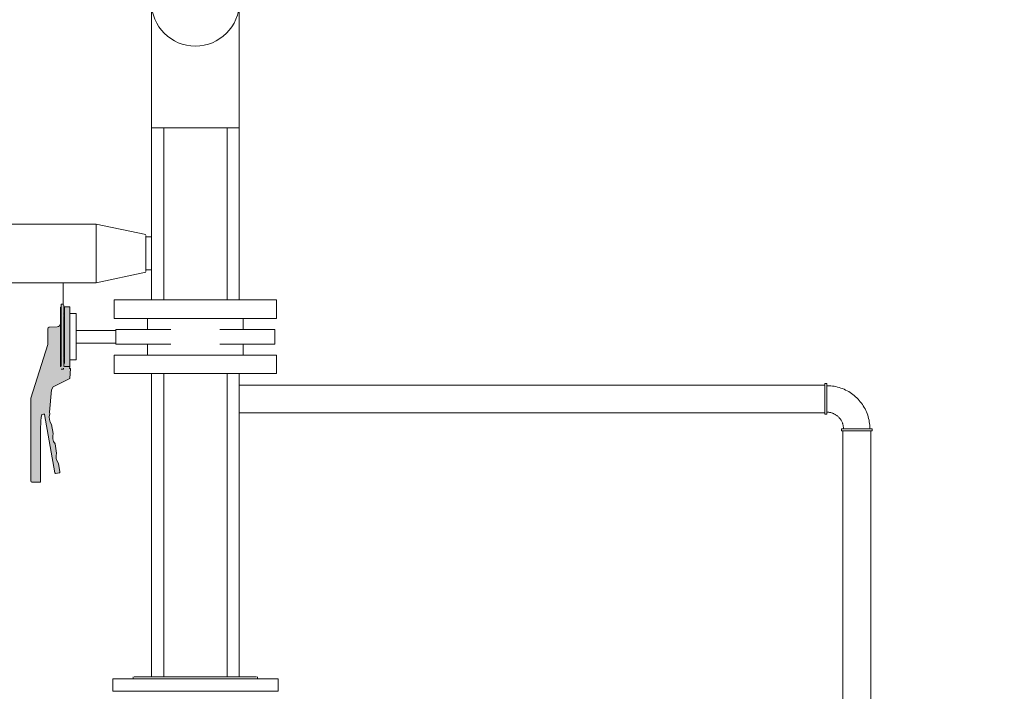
# Model space of a CAD drawing. Header units: metres. Extents: x -54598 to 1827199, y -329446 to -256744.
# Tile 136 of 256: x 47862 to 53817, y -298878 to -294816. Entities that reach past the tile are written whole.
import ezdxf

# ---------------------------------------------------------------- set-up
doc = ezdxf.new("R2010")
doc.units = ezdxf.units.M
for name, color, linetype, lineweight in [('M-EQPM', 7, 'Continuous', 20), ('M-HVAC-DUCT', 70, 'Continuous', 20), ('P-PIPE', 7, 'Continuous', 20)]:
    doc.layers.add(name, color=color, linetype=linetype, lineweight=lineweight)
doc.styles.add('ISO_1.0', font='isocpeur.ttf')

# ---------------------------------------------------------------- blocks, each defined once
blk = doc.blocks.new('Tecofi_VPI4448-02_Затвор дисковый поворотный с ручкой - Затвор дисковый поворотный_VPI 4448-02-733597-Разрез 2')
at = {"layer": 'P-PIPE', "color": 1}
for p, q in [((25274.3, 2121.8), (25274.3, 2105.2)), ((25419.3, 2105.2), (25419.3, 2121.8)), ((25274.3, 2083), (25274.3, 2066.3)), ((25419.3, 2066.3), (25419.3, 2083))]:
    blk.add_line(p, q, dxfattribs=at)
at = {"layer": 'P-PIPE', "color": 1, "flags": 128}
for points in [[(25142.8, 2138.1), (25142.8, 2138.1), (25142.8, 2138.1), (25142.8, 2138.2), (25142.8, 2138.2), (25142.8, 2138.3), (25142.8, 2138.3), (25142.8, 2138.3), (25142.8, 2138.4), (25142.8, 2138.4), (25142.8, 2138.4), (25142.9, 2138.5), (25142.9, 2138.5), (25142.9, 2138.6), (25142.9, 2138.6), (25142.9, 2138.6), (25143, 2138.7), (25143, 2138.7), (25143, 2138.7), (25143, 2138.7), (25143.1, 2138.8), (25143.1, 2138.8), (25143.1, 2138.8), (25143.2, 2138.9), (25143.2, 2138.9), (25143.2, 2138.9), (25143.3, 2138.9), (25143.3, 2138.9), (25143.3, 2139), (25143.4, 2139), (25143.4, 2139), (25143.4, 2139), (25143.5, 2139), (25143.5, 2139), (25143.5, 2139), (25143.6, 2139), (25143.6, 2139), (25143.7, 2139.1), (25143.7, 2139.1)], [(25142.8, 2112.7), (25142.8, 2114), (25142.8, 2115.5), (25142.8, 2117), (25142.8, 2118.5), (25142.8, 2119.9), (25142.8, 2121.4), (25142.8, 2122.7), (25142.8, 2124), (25142.8, 2125.3), (25142.8, 2126.5), (25142.8, 2127.7), (25142.8, 2128.8), (25142.8, 2129.8), (25142.8, 2130.8), (25142.8, 2131.8), (25142.8, 2132.6), (25142.8, 2133.5), (25142.8, 2134.2), (25142.8, 2134.9), (25142.8, 2135.5), (25142.8, 2136.1), (25142.8, 2136.6), (25142.8, 2137), (25142.8, 2137.3), (25142.8, 2137.6), (25142.8, 2137.8), (25142.8, 2138), (25142.8, 2138), (25142.8, 2138.1)], [(25142.8, 2138.1), (25142.8, 2138), (25142.8, 2137.9), (25142.8, 2137.7), (25142.8, 2137.5), (25142.8, 2137.2), (25142.8, 2136.8), (25142.8, 2136.3), (25142.8, 2135.8), (25142.8, 2135.2), (25142.8, 2134.6), (25142.8, 2133.9), (25142.8, 2133.1), (25142.8, 2132.2), (25142.8, 2131.3), (25142.8, 2130.4), (25142.8, 2129.3), (25142.8, 2128.3), (25142.8, 2127.1), (25142.8, 2125.9), (25142.8, 2124.7), (25142.8, 2123.4), (25142.8, 2122.1), (25142.8, 2120.7), (25142.8, 2119.3), (25142.8, 2117.8), (25142.8, 2116.3), (25142.8, 2114.8), (25142.8, 2113.2)], [(25146.8, 2143.1), (25147.5, 2142.4), (25147.8, 2140.8)], [(25147.8, 2140.8), (25147.5, 2142.4), (25146.8, 2143.1)], [(25147.8, 2140.8), (25147.8, 2136.2), (25147.8, 2123.3)], [(25147.8, 2123.3), (25147.8, 2136.2), (25147.8, 2140.8)]]:
    blk.add_lwpolyline(points, dxfattribs=at)
at = {"layer": 'P-PIPE', "color": 1}
for centre, radius, start, end in [((25125.8, 2106.4), 2, 93, 180), ((25117.8, 1976.3), 1, 64.237, 91.3798), ((25135.2, 1888.4), 1, 219.9513, 249.9513), ((25141.1, 1889.4), 1, 309.9513, 339.9513), ((25099.8, 1876.1), 2, 185.0043, 270), ((25111.8, 1875.1), 1, 300, 330)]:
    blk.add_arc(centre, radius, start, end, dxfattribs=at)
blk = doc.blocks.new('Tecofi_VPI4448-02_Затвор дисковый поворотный с ручкой - Затвор дисковый поворотный_VPI 4448-02-V2-Разрез 2')
at = {"layer": 'P-PIPE'}
h = blk.add_hatch(color=37, dxfattribs=at)
h.paths.add_polyline_path([(25143, 2064.8), (25143.3, 2065.5), (25143, 2069.1)])
h.paths.add_polyline_path([(25143.3, 2070.8), (25143.8, 2077.2), (25143, 2079), (25143.2, 2073.3)])
h.paths.add_polyline_path([(25143.4, 2090.1), (25143.8, 2091.2), (25143.3, 2093.6)])
h.paths.add_polyline_path([(25143.4, 2078.2), (25143.8, 2088.4), (25143.3, 2088.4), (25143.1, 2082.2)])
h.paths.add_polyline_path([(25143.3, 2093.6), (25143.8, 2099.7), (25143.2, 2100.9), (25143.3, 2094.1)])
h.paths.add_polyline_path([(25143, 2103.1), (25143.7, 2105), (25143.8, 2105.3), (25143, 2108.2)])
h.paths.add_polyline_path([(25143.3, 2107.1), (25143.7, 2114.8), (25143.2, 2114.8), (25143.1, 2109.8)])
h.paths.add_polyline_path([(25143, 2119), (25143.4, 2120.4), (25143, 2123.4)])
h.paths.add_polyline_path([(25143.3, 2129.3), (25143.6, 2131.4), (25143.3, 2131.4), (25143.3, 2130.3)])
for points in [[(25144.3, 2049.6), (25146.8, 2049.9), (25146.8, 2143.1), (25143.8, 2143.1), (25143.8, 2049.6)], [(25155, 2054.4), (25156.8, 2054.4), (25156.8, 2139.1), (25148.8, 2139.1), (25148.8, 2054.4)]]:
    blk.add_hatch(color=37, dxfattribs=at).paths.add_polyline_path(points)
h = blk.add_hatch(color=37, dxfattribs=at)
h.paths.add_polyline_path([(25147.3, 2049.8), (25147.5, 2050.2), (25147.1, 2061.9), (25146.8, 2058), (25147.2, 2049.8)])
h.paths.add_polyline_path([(25147.1, 2061.9), (25147.5, 2068.8), (25147.4, 2094.1), (25147.4, 2099.5), (25147.1, 2134.1), (25146.8, 2128), (25147.1, 2126.6), (25146.8, 2122.4), (25146.9, 2063)])
h = blk.add_hatch(color=37, dxfattribs=at)
h.paths.add_polyline_path([(25148.3, 2074.3), (25148.8, 2074.3), (25148.2, 2113.9), (25147.8, 2113.9), (25147.8, 2074.3)])
h.paths.add_polyline_path([(25148.8, 2114), (25148.8, 2123.3), (25147.8, 2123.3), (25148.2, 2114)])
h = blk.add_hatch(color=37, dxfattribs=at)
h.paths.add_polyline_path([(25126.3, 1979.8), (25118.6, 1976.9), (25118.7, 1976.4), (25134.2, 1888.2), (25135.4, 1887.4), (25141.3, 1888.5), (25142.1, 1889.6), (25139.8, 1902.4), (25137.7, 1906), (25136.5, 1910), (25136.3, 1914.1), (25137.1, 1918.2), (25134.7, 1932), (25132.5, 1935.5), (25131.3, 1939.5), (25131.1, 1943.7), (25131.9, 1947.7), (25129.5, 1961.5), (25127.3, 1965.1), (25126.1, 1969.4), (25125.9, 1973.2), (25126.7, 1977.3)])
h.paths.add_polyline_path([(25147.1, 2061.9), (25146.8, 2061.9), (25146.8, 2060.1)])
h.paths.add_polyline_path([(25111.8, 1874.1), (25112.8, 1875.1), (25113.2, 1967), (25114.6, 1976.4), (25126.3, 1979.8), (25129.3, 2013.7), (25131.6, 2018.2), (25156.9, 2030.8), (25158.2, 2045.8), (25156.6, 2045.9), (25156.8, 2054.4), (25148.8, 2054.5), (25148.8, 2074.3), (25147.8, 2074.3), (25147.3, 2063), (25147.5, 2060.4), (25147.6, 2055.1), (25147.1, 2049.9), (25146.8, 2049.6), (25143.8, 2049.9), (25143.2, 2073.3), (25143.1, 2086.4), (25143.2, 2095.4), (25143.3, 2101.3), (25143.8, 2103.6), (25143.3, 2103.6), (25143, 2103.1), (25142.8, 2112.7), (25141.4, 2110.6), (25139.3, 2109.3), (25135.2, 2108.9), (25125.7, 2108.4), (25123.8, 2106.4), (25123.8, 2082.1), (25097.8, 2001.1), (25097.9, 1875.9), (25099.8, 1874.1)])
h.paths.add_polyline_path([(25143, 2098), (25142.8, 2100.9), (25143, 2100.1)])
h.paths.add_polyline_path([(25147.8, 2109.1), (25147.8, 2113.9), (25147.7, 2113.9), (25147.6, 2109.8)])
at = {"layer": 'P-PIPE', "color": 5}
for p, q in [((25146.8, 2143.1), (25143.8, 2143.1)), ((25143.8, 2049.9), (25143.8, 2143.1)), ((25156.8, 2139.1), (25148.8, 2139.1)), ((25148.8, 2053.8), (25148.8, 2139.1)), ((25156.8, 2053.8), (25156.8, 2139.1)), ((25166.8, 2129.1), (25156.8, 2129.1)), ((25166.8, 2129.1), (25166.8, 2059.1)), ((25148.8, 2123.3), (25147.8, 2123.3)), ((25147.8, 2114.7), (25147.8, 2123.3)), ((25147.8, 2073.6), (25147.8, 2114.6)), ((25274.3, 2121.8), (25274.3, 2105.2)), ((25419.3, 2105.2), (25419.3, 2121.8)), ((25123.8, 2106.4), (25123.8, 2082.1)), ((25138, 2109), (25125.7, 2108.4)), ((25148.8, 2114), (25147.5, 2114)), ((25226.8, 2103.5), (25166.8, 2103.5)), ((25226.8, 2105.2), (25226.8, 2083)), ((25226.8, 2105.2), (25241.8, 2105.2)), ((25241.8, 2105.2), (25309.5, 2105.2)), ((25384, 2105.2), (25451.8, 2105.2)), ((25451.8, 2105.2), (25466.8, 2105.2)), ((25466.8, 2083), (25466.8, 2105.2)), ((25166.8, 2084.6), (25226.8, 2084.6)), ((25123.8, 2082.1), (25097.8, 2001.1)), ((25241.8, 2083), (25226.8, 2083)), ((25309.5, 2083), (25241.8, 2083)), ((25274.3, 2083), (25274.3, 2066.3)), ((25451.8, 2083), (25384, 2083)), ((25419.3, 2066.3), (25419.3, 2083)), ((25466.8, 2083), (25451.8, 2083)), ((25147.8, 2064.8), (25148.8, 2064.8)), ((25156.8, 2059.1), (25166.8, 2059.1)), ((25143.8, 2045.1), (25146.8, 2045.1)), ((25148.8, 2049.1), (25156.8, 2049.1)), ((25156.6, 2045.9), (25156.8, 2048.8)), ((25158.2, 2045.8), (25156.6, 2045.9)), ((25156.8, 2048.8), (25156.8, 2054.4)), ((25156.9, 2030.8), (25158.2, 2045.8)), ((25131.6, 2018.2), (25156.9, 2030.8)), ((25126.3, 1979.8), (25129.3, 2013.7)), ((25129.3, 2013.7), (25131.6, 2018.2)), ((25097.8, 2001.1), (25097.8, 1876.1)), ((25114.6, 1976.4), (25117.5, 1977.2)), ((25118.7, 1976.4), (25134.2, 1888.2)), ((25126.7, 1977.3), (25126.3, 1979.8)), ((25112.8, 1875.1), (25112.8, 1957.5)), ((25131.9, 1947.7), (25129.5, 1961.5)), ((25137.1, 1918.2), (25134.7, 1932)), ((25142.1, 1889.6), (25139.8, 1902.4)), ((25135.4, 1887.4), (25141.3, 1888.5)), ((25099.8, 1874.1), (25111.8, 1874.1))]:
    blk.add_line(p, q, dxfattribs=at)
at = {"layer": 'P-PIPE', "color": 5, "flags": 128}
for points in [[(25142.8, 2138.1), (25142.8, 2138.1), (25142.8, 2138.1), (25142.8, 2138.2), (25142.8, 2138.2), (25142.8, 2138.3), (25142.8, 2138.3), (25142.8, 2138.3), (25142.8, 2138.4), (25142.8, 2138.4), (25142.8, 2138.4), (25142.9, 2138.5), (25142.9, 2138.5), (25142.9, 2138.6), (25142.9, 2138.6), (25142.9, 2138.6), (25143, 2138.7), (25143, 2138.7), (25143, 2138.7), (25143, 2138.7), (25143.1, 2138.8), (25143.1, 2138.8), (25143.1, 2138.8), (25143.2, 2138.9), (25143.2, 2138.9), (25143.2, 2138.9), (25143.3, 2138.9), (25143.3, 2138.9), (25143.3, 2139), (25143.4, 2139), (25143.4, 2139), (25143.4, 2139), (25143.5, 2139), (25143.5, 2139), (25143.5, 2139), (25143.6, 2139), (25143.6, 2139), (25143.7, 2139.1), (25143.7, 2139.1), (25143.7, 2139.1), (25143.8, 2139.1)], [(25142.8, 2112.7), (25142.8, 2114), (25142.8, 2115.5), (25142.8, 2117), (25142.8, 2118.5), (25142.8, 2119.9), (25142.8, 2121.4), (25142.8, 2122.7), (25142.8, 2124), (25142.8, 2125.3), (25142.8, 2126.5), (25142.8, 2127.7), (25142.8, 2128.8), (25142.8, 2129.8), (25142.8, 2130.8), (25142.8, 2131.8), (25142.8, 2132.6), (25142.8, 2133.5), (25142.8, 2134.2), (25142.8, 2134.9), (25142.8, 2135.5), (25142.8, 2136.1), (25142.8, 2136.6), (25142.8, 2137), (25142.8, 2137.3), (25142.8, 2137.6), (25142.8, 2137.8), (25142.8, 2138), (25142.8, 2138), (25142.8, 2138.1)], [(25142.8, 2138.1), (25142.8, 2138), (25142.8, 2137.9), (25142.8, 2137.7), (25142.8, 2137.5), (25142.8, 2137.2), (25142.8, 2136.8), (25142.8, 2136.3), (25142.8, 2135.8), (25142.8, 2135.2), (25142.8, 2134.6), (25142.8, 2133.9), (25142.8, 2133.1), (25142.8, 2132.2), (25142.8, 2131.3), (25142.8, 2130.4), (25142.8, 2129.3), (25142.8, 2128.3), (25142.8, 2127.1), (25142.8, 2125.9), (25142.8, 2124.7), (25142.8, 2123.4), (25142.8, 2122.1), (25142.8, 2120.7), (25142.8, 2119.3), (25142.8, 2117.8), (25142.8, 2116.3), (25142.8, 2114.8), (25142.8, 2113.2), (25142.8, 2111.6), (25142.8, 2110), (25142.8, 2108.3), (25142.8, 2106.7), (25142.8, 2105), (25142.8, 2103.3), (25142.8, 2101.5), (25142.8, 2099.8), (25142.8, 2098), (25142.8, 2096.3), (25142.8, 2094.5), (25142.8, 2092.8), (25142.8, 2091), (25142.8, 2089.3), (25142.8, 2087.5), (25142.8, 2085.8), (25142.8, 2084.1), (25142.8, 2082.4), (25142.8, 2080.7), (25142.8, 2079), (25142.8, 2077.4), (25142.8, 2075.7), (25142.8, 2074.2), (25142.8, 2072.6), (25142.8, 2071.1), (25142.8, 2069.6), (25142.8, 2068.2), (25142.8, 2066.8), (25142.8, 2065.4), (25142.8, 2064.1), (25142.8, 2062.8), (25142.8, 2061.6), (25142.8, 2060.4), (25142.8, 2059.3), (25142.8, 2058.3), (25142.8, 2057.3), (25142.8, 2056.4), (25142.8, 2055.5), (25142.8, 2054.7), (25142.8, 2053.9), (25142.8, 2053.2), (25142.8, 2052.6), (25142.8, 2052), (25142.8, 2051.6), (25142.8, 2051.1), (25142.8, 2050.8), (25142.8, 2050.5), (25142.8, 2050.3), (25142.8, 2050.1), (25142.8, 2050.1), (25142.8, 2050.1)], [(25146.8, 2143.1), (25147.5, 2142.4), (25147.8, 2140.8)], [(25147.8, 2140.8), (25147.5, 2142.4), (25146.8, 2143.1)], [(25147.8, 2140.8), (25147.8, 2136.2), (25147.8, 2123.3)], [(25147.8, 2049.3), (25147.8, 2051.9), (25147.8, 2064.9), (25147.8, 2083.7), (25147.8, 2104.5), (25147.8, 2123.2), (25147.8, 2136.2), (25147.8, 2140.8)], [(25142.8, 2050.1), (25142.8, 2050.1), (25142.8, 2050.2), (25142.8, 2050.4), (25142.8, 2050.6), (25142.8, 2050.9)], [(25143.8, 2049.1), (25143.7, 2049.1), (25143.7, 2049.1), (25143.6, 2049.1), (25143.6, 2049.1), (25143.6, 2049.1), (25143.5, 2049.1), (25143.5, 2049.1), (25143.4, 2049.1), (25143.4, 2049.1), (25143.4, 2049.1), (25143.3, 2049.2), (25143.3, 2049.2), (25143.3, 2049.2), (25143.2, 2049.2), (25143.2, 2049.2), (25143.2, 2049.3), (25143.1, 2049.3), (25143.1, 2049.3), (25143.1, 2049.3), (25143, 2049.4), (25143, 2049.4), (25143, 2049.4), (25143, 2049.4), (25142.9, 2049.5), (25142.9, 2049.5), (25142.9, 2049.5), (25142.9, 2049.6), (25142.9, 2049.6), (25142.8, 2049.7), (25142.8, 2049.7), (25142.8, 2049.7), (25142.8, 2049.8), (25142.8, 2049.8), (25142.8, 2049.8), (25142.8, 2049.9), (25142.8, 2049.9), (25142.8, 2050), (25142.8, 2050), (25142.8, 2050), (25142.8, 2050.1)], [(25147.6, 2046.7), (25147.5, 2045.7), (25146.8, 2045.1)], [(25146.8, 2045.1), (25147.5, 2045.7), (25147.6, 2046.7)]]:
    blk.add_lwpolyline(points, dxfattribs=at)
at = {"layer": 'P-PIPE', "color": 5}
for centre, radius, start, end in [((25125.8, 2106.4), 2, 93, 180), ((25137.5, 2114.5), 5.5, 275.0631, 354.9369), ((25212.8, 1957.5), 100, 169.0889, 180), ((25117.8, 1976.3), 1, 9.9513, 104.9513), ((25142.9, 1972), 17, 161.8788, 218.0238), ((25148.1, 1942.4), 17, 161.8788, 218.0238), ((25153.2, 1912.9), 17, 161.8788, 218.0238), ((25099.8, 1876.1), 2, 180, 270), ((25135.2, 1888.4), 1, 189.9513, 279.9513), ((25141.1, 1889.4), 1, 279.9513, 9.9513), ((25111.8, 1875.1), 1, 270, 0)]:
    blk.add_arc(centre, radius, start, end, dxfattribs=at)
blk = doc.blocks.new('VM_Фланец_ГОСТ 332591 - VM_Фланец_ГОСТ 33259-2015-733602-Разрез 2')
at = {"layer": 'P-PIPE'}
for p, q in [((25224.3, 2149.8), (25224.3, 2121.8)), ((25224.3, 2149.8), (25346.8, 2149.8)), ((25346.8, 2149.8), (25469.3, 2149.8)), ((25469.3, 2121.8), (25469.3, 2149.8)), ((25346.8, 2121.8), (25224.3, 2121.8)), ((25469.3, 2121.8), (25346.8, 2121.8))]:
    blk.add_line(p, q, dxfattribs=at)
blk = doc.blocks.new('VM_Фланец_ГОСТ 332591 - VM_Фланец_ГОСТ 33259-2015-V3-Разрез 2')
at = {"layer": 'P-PIPE'}
for p, q in [((25224.3, 2066.3), (25224.3, 2038.3)), ((25224.3, 2066.3), (25346.8, 2066.3)), ((25346.8, 2066.3), (25469.3, 2066.3)), ((25469.3, 2038.3), (25469.3, 2066.3)), ((25346.8, 2038.3), (25224.3, 2038.3)), ((25469.3, 2038.3), (25346.8, 2038.3))]:
    blk.add_line(p, q, dxfattribs=at)
blk = doc.blocks.new('Tecofi_SR1141_Клапан предохранительный муфтовый угловой - Клапан предохранительный_SR 1141-733591-Разрез 2')
at = {"layer": 'P-PIPE', "color": 22}
for p, q in [((25280.3, 2245), (25271.8, 2245)), ((25271.8, 2195), (25280.3, 2195))]:
    blk.add_line(p, q, dxfattribs=at)
blk = doc.blocks.new('ADSK_СтальСварка_Переход_ГОСТ17378-2001 - Исполнение 2-733605-Разрез 2')
at = {"layer": 'P-PIPE', "color": 22}
for p, q in [((25271.8, 2248.5), (25196.8, 2264.5)), ((25271.8, 2247.1), (25271.8, 2220)), ((25271.8, 2220), (25271.8, 2192.9)), ((25196.8, 2175.5), (25271.8, 2191.5))]:
    blk.add_line(p, q, dxfattribs=at)
blk = doc.blocks.new('ADSK_ЧугунРезьба_Угольник_ГОСТ8946-75 - Неоцинкованные-V6-Разрез 2')
at = {"layer": 'P-PIPE', "color": 22}
for p, q in [((26301.8, 2023.2), (26298.6, 2023.2)), ((26298.6, 1976.8), (26298.6, 2023.2)), ((26301.8, 2023.2), (26301.8, 1976.8)), ((26298.6, 1976.8), (26301.8, 1976.8)), ((26323.6, 1955), (26323.6, 1951.8)), ((26323.6, 1955), (26370, 1955)), ((26370, 1951.8), (26323.6, 1951.8)), ((26370, 1951.8), (26370, 1955))]:
    blk.add_line(p, q, dxfattribs=at)
at = {"layer": 'P-PIPE', "color": 22, "flags": 128}
for points in [[(26366.8, 1955), (26366.7, 1957.6), (26366.5, 1960.2), (26366.3, 1962.8), (26365.9, 1965.4), (26365.5, 1967.9), (26364.9, 1970.5), (26364.2, 1973), (26363.5, 1975.4), (26362.6, 1977.9), (26361.6, 1980.3), (26360.6, 1982.7), (26359.4, 1985), (26358.2, 1987.3), (26356.8, 1989.5), (26355.4, 1991.7), (26353.9, 1993.8), (26352.3, 1995.9), (26350.6, 1997.9), (26348.9, 1999.8), (26347, 2001.6), (26345.1, 2003.4), (26343.2, 2005.1), (26341.1, 2006.7), (26339, 2008.2), (26336.9, 2009.7), (26334.7, 2011.1), (26332.4, 2012.3), (26330.1, 2013.5), (26327.7, 2014.6), (26325.3, 2015.6), (26322.9, 2016.5), (26320.4, 2017.3), (26317.9, 2018), (26315.4, 2018.6), (26312.8, 2019.1), (26310.2, 2019.4), (26307.7, 2019.7), (26305.1, 2019.9), (26302.5, 2020), (26301.8, 2020)], [(26301.8, 1980), (26302.8, 1980), (26303.8, 1979.9), (26304.8, 1979.8), (26305.7, 1979.7), (26306.7, 1979.5), (26307.7, 1979.3), (26308.7, 1979), (26309.6, 1978.7), (26310.6, 1978.4), (26311.5, 1978), (26312.4, 1977.6), (26313.3, 1977.2), (26314.2, 1976.7), (26315, 1976.2), (26315.9, 1975.6), (26316.7, 1975.1), (26317.5, 1974.4), (26318.2, 1973.8), (26319, 1973.1), (26319.7, 1972.4), (26320.4, 1971.7), (26321, 1970.9), (26321.6, 1970.1), (26322.2, 1969.3), (26322.8, 1968.5), (26323.3, 1967.7), (26323.8, 1966.8), (26324.3, 1965.9), (26324.7, 1965), (26325.1, 1964.1), (26325.4, 1963.1), (26325.7, 1962.2), (26326, 1961.2), (26326.2, 1960.2), (26326.4, 1959.2), (26326.5, 1958.3), (26326.7, 1957.3), (26326.7, 1956.3), (26326.8, 1955.3), (26326.8, 1955)]]:
    blk.add_lwpolyline(points, dxfattribs=at)
blk = doc.blocks.new('ADSK_СтальСварка_Отвод_ГОСТ17375-2001 - Исполнение 2-733626-Разрез 2')
at = {"layer": 'P-PIPE', "color": 5}
for p, q in [((25346.8, 2410), (25280.3, 2410)), ((25413.3, 2410), (25346.8, 2410))]:
    blk.add_line(p, q, dxfattribs=at)
at = {"layer": 'P-PIPE', "color": 5, "flags": 128}
for points in [[(25280.3, 2600), (25280.3, 2602.7), (25280.5, 2605.3), (25280.7, 2608), (25281.1, 2610.6), (25281.6, 2613.2), (25282.2, 2615.8), (25282.8, 2618.4), (25283.6, 2620.9), (25284.5, 2623.4), (25285.5, 2625.9), (25286.6, 2628.3), (25287.8, 2630.7), (25289, 2633), (25290.4, 2635.3), (25291.9, 2637.5), (25293.4, 2639.7), (25295, 2641.8), (25296.8, 2643.8), (25298.6, 2645.8), (25300.4, 2647.7), (25302.4, 2649.5), (25304.4, 2651.3), (25306.5, 2652.9), (25308.6, 2654.5), (25310.8, 2656), (25313.1, 2657.3), (25315.4, 2658.7), (25317.8, 2659.9), (25320.2, 2661), (25322.7, 2662), (25325.2, 2662.9), (25327.7, 2663.7), (25330.3, 2664.4), (25332.8, 2665), (25335.5, 2665.5), (25338.1, 2665.9), (25340.7, 2666.2), (25343.4, 2666.4), (25346, 2666.5), (25346.8, 2666.5)], [(25346.8, 2666.5), (25349.4, 2666.4), (25352.1, 2666.3), (25354.7, 2666), (25357.4, 2665.7), (25360, 2665.2), (25362.6, 2664.6), (25365.1, 2663.9), (25367.7, 2663.1), (25370.2, 2662.2), (25372.7, 2661.3), (25375.1, 2660.2), (25377.5, 2659), (25379.8, 2657.7), (25382.1, 2656.3), (25384.3, 2654.9), (25386.5, 2653.3), (25388.6, 2651.7), (25390.6, 2650), (25392.6, 2648.2), (25394.5, 2646.3), (25396.3, 2644.4), (25398, 2642.4), (25399.7, 2640.3), (25401.2, 2638.1), (25402.7, 2635.9), (25404.1, 2633.7), (25405.4, 2631.3), (25406.6, 2629), (25407.7, 2626.6), (25408.7, 2624.1), (25409.7, 2621.6), (25410.5, 2619.1), (25411.2, 2616.5), (25411.8, 2613.9), (25412.3, 2611.3), (25412.7, 2608.7), (25413, 2606), (25413.2, 2603.4), (25413.3, 2600.7), (25413.3, 2600)], [(25280.3, 2410), (25280.3, 2417.6), (25280.3, 2425.2), (25280.3, 2432.7), (25280.3, 2440.3), (25280.3, 2447.7), (25280.3, 2455.2), (25280.3, 2462.5), (25280.3, 2469.8), (25280.3, 2476.9), (25280.3, 2484), (25280.3, 2490.9), (25280.3, 2497.7), (25280.3, 2504.4), (25280.3, 2510.9), (25280.3, 2517.3), (25280.3, 2523.5), (25280.3, 2529.5), (25280.3, 2535.3), (25280.3, 2540.9), (25280.3, 2546.3), (25280.3, 2551.5), (25280.3, 2556.4), (25280.3, 2561.2), (25280.3, 2565.6), (25280.3, 2569.9), (25280.3, 2573.9), (25280.3, 2577.6), (25280.3, 2581), (25280.3, 2584.2), (25280.3, 2587.1), (25280.3, 2589.7), (25280.3, 2592), (25280.3, 2594.1), (25280.3, 2595.8), (25280.3, 2597.2), (25280.3, 2598.4), (25280.3, 2599.2), (25280.3, 2599.8), (25280.3, 2600), (25280.3, 2600)], [(25413.3, 2600), (25413.3, 2599.8), (25413.3, 2599.4), (25413.3, 2598.6), (25413.3, 2597.6), (25413.3, 2596.2), (25413.3, 2594.6), (25413.3, 2592.6), (25413.3, 2590.4), (25413.3, 2587.8), (25413.3, 2585), (25413.3, 2581.9), (25413.3, 2578.5), (25413.3, 2574.9), (25413.3, 2571), (25413.3, 2566.8), (25413.3, 2562.4), (25413.3, 2557.7), (25413.3, 2552.8), (25413.3, 2547.7), (25413.3, 2542.4), (25413.3, 2536.8), (25413.3, 2531.1), (25413.3, 2525.1), (25413.3, 2519), (25413.3, 2512.7), (25413.3, 2506.2), (25413.3, 2499.6), (25413.3, 2492.8), (25413.3, 2485.9), (25413.3, 2478.8), (25413.3, 2471.7), (25413.3, 2464.5), (25413.3, 2457.2), (25413.3, 2449.8), (25413.3, 2442.3), (25413.3, 2434.8), (25413.3, 2427.2), (25413.3, 2419.6), (25413.3, 2412.1), (25413.3, 2410)]]:
    blk.add_lwpolyline(points, dxfattribs=at)
at = {"layer": 'P-PIPE', "color": 5}
for start, end in [(90, 270), (270, 90)]:
    blk.add_arc((25346.8, 2600), 66.5, start, end, dxfattribs=at)
blk = doc.blocks.new('kh')
at = {"layer": 'M-EQPM'}
for p, q in [((271143.1, 94529), (271143.1, 94510)), ((271143.1, 94529), (271268.1, 94529)), ((271174.1, 94532), (271174.1, 94529)), ((271174.1, 94532), (271174.1, 94529)), ((271175.5, 94532), (271175.5, 94532)), ((271175.5, 94532), (271268.1, 94532)), ((271268.1, 94532), (271360.7, 94532)), ((271268.1, 94529), (271393.1, 94529)), ((271360.7, 94532), (271360.7, 94532)), ((271362.1, 94529), (271362.1, 94532)), ((271362.1, 94529), (271362.1, 94532)), ((271393.1, 94510), (271393.1, 94529)), ((271143.1, 94510), (271268.1, 94510)), ((271268.1, 94510), (271393.1, 94510))]:
    blk.add_line(p, q, dxfattribs=at)
at = {"layer": 'M-HVAC-DUCT', "color": 171}
blk.add_line((271068.1, 95127.5), (271068.1, 95095), dxfattribs=at)
at = {"layer": 'P-PIPE', "color": 1}
for p, q in [((271201.6, 95513.3), (271201.6, 95471.6)), ((271334.6, 95101.8), (271334.6, 95516.9)), ((271201.6, 95443.9), (271201.6, 95101.8)), ((271201.6, 94990.3), (271201.6, 94532)), ((271334.6, 94532), (271334.6, 94990.3))]:
    blk.add_line(p, q, dxfattribs=at)
at = {"layer": 'P-PIPE', "color": 5}
for p, q in [((271220.2, 95362), (271220.2, 95101.8)), ((271316, 95101.8), (271316, 95362)), ((271220.2, 94990.3), (271220.2, 94532)), ((271316, 94532), (271316, 94990.3))]:
    blk.add_line(p, q, dxfattribs=at)
at = {"layer": 'P-PIPE', "color": 22}
for p, q in [((271118.1, 95216.5), (270556.2, 95216.5)), ((271118.1, 95216.5), (271118.1, 95127.5)), ((270556.2, 95127.5), (271118.1, 95127.5)), ((272219.9, 94973.1), (271334.5, 94973.1)), ((271334.6, 94930.8), (272219.9, 94930.8)), ((272247, 94903.8), (272247, 93245.2)), ((272289.3, 93245.2), (272289.3, 94903.8))]:
    blk.add_line(p, q, dxfattribs=at)
at = {"layer": 'P-PIPE', "color": 5}
for name in ['ADSK_СтальСварка_Отвод_ГОСТ17375-2001 - Исполнение 2-733626-Разрез 2', 'Tecofi_VPI4448-02_Затвор дисковый поворотный с ручкой - Затвор дисковый поворотный_VPI 4448-02-V2-Разрез 2']:
    blk.add_blockref(name, (245921.3, 92952), dxfattribs=at)
at = {"layer": 'P-PIPE', "color": 22}
for name in ['ADSK_СтальСварка_Переход_ГОСТ17378-2001 - Исполнение 2-733605-Разрез 2', 'Tecofi_SR1141_Клапан предохранительный муфтовый угловой - Клапан предохранительный_SR 1141-733591-Разрез 2', 'ADSK_ЧугунРезьба_Угольник_ГОСТ8946-75 - Неоцинкованные-V6-Разрез 2']:
    blk.add_blockref(name, (245921.3, 92952), dxfattribs=at)
at = {"layer": 'P-PIPE', "color": 1}
blk.add_blockref('Tecofi_VPI4448-02_Затвор дисковый поворотный с ручкой - Затвор дисковый поворотный_VPI 4448-02-733597-Разрез 2', (245921.3, 92952), dxfattribs=at)
at = {"layer": 'P-PIPE'}
for name in ['VM_Фланец_ГОСТ 332591 - VM_Фланец_ГОСТ 33259-2015-733602-Разрез 2', 'VM_Фланец_ГОСТ 332591 - VM_Фланец_ГОСТ 33259-2015-V3-Разрез 2']:
    blk.add_blockref(name, (245921.3, 92952), dxfattribs=at)

msp = doc.modelspace()

# ---------------------------------------------------------------- block references
at = {"color": 5, "lineweight": 30, "xscale": 4, "yscale": 4, "zscale": 4}
msp.add_blockref('kh', (-1036148.4, -676917.9), dxfattribs=at)

# ---------------------------------------------------------------- texts
at = {"insert": (-31447.3, -294346.1), "char_height": 296.352, "width": 15926.819, "attachment_point": 1, "style": 'ISO_1.0'}
msp.add_mtext('\\pi6266.79412;ОБЩИЕ УКАЗАНИЯ.\\P\\pi7963.40932;\\P\\pi0; Данный   рабочий  проект выполнен согласно   задания   на  проектирование.\\PКотельная блочная  {\\C7;1100Гн} предназначена для снабжения теплом .\\P Расчетная температура наружного воздуха tнар.= -14°С.\\P Котельная блочная транспортабельная автоматизированная  {\\C7;1100Гн} производительностью 1.200 МВт смонтирована на прочной раме и поставляется в 100% заводской готовности.\\P Теплоснабжение осуществляется по открытой схеме по температурному графику 90-70°С (2-х трубная система).\\P Котельная комплектуется 2 водогрейными  автоматизированными  котлами  {\\fISOCPEUR|b0|i0|c238|p34;1} котел {\\C0;КВа-0,58\\C7;Гн}.  Котел  оборудован газовыми  горелками.\\PРасход газа на {\\fISOCPEUR|b0|i0|c238|p34;1} котел  {\\C0;КВа-0,46\\C7;Гн}.        -56.8 м3/ч.\\P Внутри блочной котельной располагаются водоподготовительная система, сетевые циркуляционные насосы,  а также электрооборудование, КИП и А (щиты управления, входные распределительные устройства, пульты управления и другое вспомогательное оборудование.\\P Дымовые трубы  поставляются  заводом-изготовителем.\\P Котельная  II  степени  огнестойкости.', dxfattribs=at)

doc.saveas('drawing.dxf')
